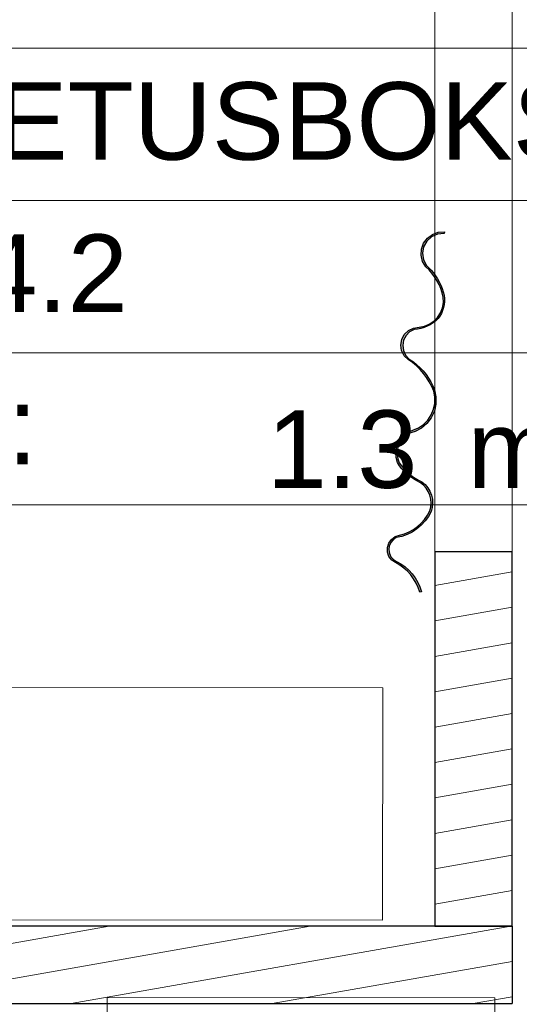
# Model space of a CAD drawing. Header units: millimetres. Extents: x -63554 to 200, y -19084 to 40052.
# Tile 34 of 120: x -44558 to -43913, y -2911 to -1640. Entities that reach past the tile are written whole.
import ezdxf
from ezdxf.enums import TextEntityAlignment as Align

# ---------------------------------------------------------------- set-up
doc = ezdxf.new("R2010")
doc.units = ezdxf.units.MM
doc.header["$MEASUREMENT"] = 0
for name, color, linetype in [('014_Ruumi netopind', 7, 'Continuous'), ('New_014_Ruumi netopind', 7, 'Continuous'), ('New_1311_Vaheseinad', 7, 'Continuous'), ('New_Archicad Doors', 7, 'Continuous'), ('New_SA-mööbel', 7, 'Continuous')]:
    doc.layers.add(name, color=color, linetype=linetype)
for name, color, linetype, lineweight in [('Archicad Zone Stamps_Pen_No__1', 7, 'Continuous', 13), ('Archicad Zone Stamps_Pen_No__7', 7, 'Continuous', 35), ('New_1311_Vaheseinad_Pen_No__101', 252, 'Continuous', 13), ('New_1311_Vaheseinad_Pen_No__41', 7, 'Continuous', 25), ('New_Archicad Doors_Pen_No__101', 252, 'Continuous', 13), ('New_SA-mööbel_Pen_No__101', 252, 'Continuous', 13), ('New_SA-mööbel_Pen_No__41', 7, 'Continuous', 25)]:
    doc.layers.add(name, color=color, linetype=linetype, lineweight=lineweight)
doc.layers.add('New_SA-mööbel_Pen_No__93', color=7, linetype='Continuous', lineweight=13, true_color=0xa2a233)
doc.styles.add('GENERATED_STYLE_2', font='arial.ttf')
pattern_1 = [(10, (0, 0), (-7.81417, 44.316348), [])]

# ---------------------------------------------------------------- blocks, each defined once
blk = doc.blocks.new('RIIETUSBOKS_114.2_38_1', base_point=(-44306.6, -1971.8))
at = {"layer": 'Archicad Zone Stamps_Pen_No__1', "color": 7, "linetype": 'Continuous', "lineweight": 13}
for p, q in [((-43767, -1677.1), (-44846.2, -1677.1)), ((-44846.2, -1677.1), (-44846.2, -2266.4)), ((-44846.2, -1677.1), (-43767, -1677.1)), ((-44846.2, -1873.6), (-44846.2, -1677.1)), ((-43767, -2266.4), (-43767, -1677.1)), ((-43767, -1677.1), (-43767, -1873.6)), ((-43767, -1873.6), (-44846.2, -1873.6)), ((-44846.2, -1873.6), (-43767, -1873.6)), ((-44846.2, -2070), (-44846.2, -1873.6)), ((-43767, -1873.6), (-43767, -2070)), ((-43767, -2070), (-44846.2, -2070)), ((-44846.2, -2070), (-43767, -2070)), ((-44846.2, -2266.4), (-44846.2, -2070)), ((-43767, -2070), (-43767, -2266.4)), ((-44846.2, -2266.4), (-43767, -2266.4)), ((-43767, -2266.4), (-44846.2, -2266.4))]:
    blk.add_line(p, q, dxfattribs=at)
at = {"layer": 'Archicad Zone Stamps_Pen_No__7', "color": 7, "lineweight": 35, "insert": (-44238.9, -2115.2), "char_height": 100, "attachment_point": 1, "style": 'GENERATED_STYLE_2'}
blk.add_mtext('\\A1;{\\pql;\\pt0,350;\\fArial|b0|i0|c0|p0;\\W1.000000;1.3\\fArial|b0|i0|c0|p0;\\W1.000000;\\A1{\\H.66x;\\S^  ;}\\fArial|b0|i0|c0|p0;\\W1.000000; m\\fArial|b0|i0|c0|p0;\\W1.000000;\\A1{\\H.66x;\\S2^  ;}}', dxfattribs=at)
at = {"layer": 'Archicad Zone Stamps_Pen_No__7', "color": 7, "lineweight": 35, "style": 'GENERATED_STYLE_2'}
for tag, p in [('DUMMY_861', (-43845.6, -1696.8)), ('ROOM_NAME', (-44767.7, -1720.9)), ('DUMMY_862', (-43845.6, -1893.2)), ('ROOM_NUMBER', (-44767.7, -1917.3)), ('ceilingCode', (-44767.7, -2113.8))]:
    blk.add_attdef(tag, text='', height=100, dxfattribs=at).set_placement(p, align=Align.TOP_LEFT)
blk = doc.blocks.new('RIIETUSBOKS_114.3_39_1', base_point=(-44638.5, -1053.6))
at = {"layer": 'Archicad Zone Stamps_Pen_No__1', "color": 7, "linetype": 'Continuous', "lineweight": 13}
for p, q in [((-44098.9, -759), (-45178.1, -759)), ((-45178.1, -759), (-45178.1, -1348.3)), ((-45178.1, -759), (-44098.9, -759)), ((-45178.1, -955.4), (-45178.1, -759)), ((-44098.9, -1348.3), (-44098.9, -759)), ((-44098.9, -759), (-44098.9, -955.4)), ((-44098.9, -955.4), (-45178.1, -955.4)), ((-45178.1, -955.4), (-44098.9, -955.4)), ((-45178.1, -1151.8), (-45178.1, -955.4)), ((-44098.9, -955.4), (-44098.9, -1151.8)), ((-44098.9, -1151.8), (-45178.1, -1151.8)), ((-45178.1, -1151.8), (-44098.9, -1151.8)), ((-45178.1, -1348.3), (-45178.1, -1151.8)), ((-44098.9, -1151.8), (-44098.9, -1348.3)), ((-45178.1, -1348.3), (-44098.9, -1348.3)), ((-44098.9, -1348.3), (-45178.1, -1348.3))]:
    blk.add_line(p, q, dxfattribs=at)
at = {"layer": 'Archicad Zone Stamps_Pen_No__7', "color": 7, "lineweight": 35, "insert": (-44570.8, -1197.1), "char_height": 100, "attachment_point": 1, "style": 'GENERATED_STYLE_2'}
blk.add_mtext('\\A1;{\\pql;\\pt0,350;\\fArial|b0|i0|c0|p0;\\W1.000000;1.4\\fArial|b0|i0|c0|p0;\\W1.000000;\\A1{\\H.66x;\\S^  ;}\\fArial|b0|i0|c0|p0;\\W1.000000; m\\fArial|b0|i0|c0|p0;\\W1.000000;\\A1{\\H.66x;\\S2^  ;}}', dxfattribs=at)
at = {"layer": 'Archicad Zone Stamps_Pen_No__7', "color": 7, "lineweight": 35, "style": 'GENERATED_STYLE_2'}
for tag, p in [('DUMMY_861', (-44177.4, -778.6)), ('ROOM_NAME', (-45099.5, -802.8)), ('DUMMY_862', (-44177.4, -975)), ('ROOM_NUMBER', (-45099.5, -999.2)), ('ceilingCode', (-45099.5, -1195.6))]:
    blk.add_attdef(tag, text='', height=100, dxfattribs=at).set_placement(p, align=Align.TOP_LEFT)
blk = doc.blocks.new('Wall_186_1', base_point=(-45122.4, -2910))
at = {"layer": 'New_1311_Vaheseinad_Pen_No__101', "linetype": 'Continuous', "lineweight": 13}
h = blk.add_hatch(dxfattribs=at)
h.set_pattern_fill('WOOD_0001', color=252, style=0, pattern_type=2)
h.set_pattern_definition(pattern_1)
h.paths.add_polyline_path([(-45022.4, -2910), (-43922.4, -2910), (-43922.4, -2810), (-45022.4, -2810)])
at = {"layer": 'New_1311_Vaheseinad_Pen_No__41', "color": 7, "linetype": 'Continuous', "lineweight": 25, "flags": 128}
for points in [[(-43922.4, -2810), (-45022.4, -2810)], [(-43922.4, -2810), (-43922.4, -2910)], [(-45022.4, -2910), (-43922.4, -2910)]]:
    blk.add_lwpolyline(points, dxfattribs=at)
blk = doc.blocks.new('Simple Door Opening[54]_1')
at = {"layer": 'New_Archicad Doors_Pen_No__101', "color": 252, "linetype": 'Continuous', "lineweight": 13}
for p, q in [((-44022.4, -1576.7), (-43922.4, -1576.7)), ((-44022.4, -2326.7), (-43922.4, -2326.7))]:
    blk.add_line(p, q, dxfattribs=at)
blk = doc.blocks.new('Wall_187_1', base_point=(-43922.4, -2810))
at = {"layer": 'New_1311_Vaheseinad_Pen_No__101', "linetype": 'Continuous', "lineweight": 13}
h = blk.add_hatch(dxfattribs=at)
h.set_pattern_fill('WOOD_0001', color=252, style=0, pattern_type=2)
h.set_pattern_definition(pattern_1)
h.paths.add_polyline_path([(-44022.4, -2810), (-43922.4, -2810), (-43922.4, -2326.7), (-44022.4, -2326.7)])
at = {"layer": 'New_1311_Vaheseinad_Pen_No__41', "color": 7, "linetype": 'Continuous', "lineweight": 25}
blk.add_line((-44022.4, -2326.7), (-43922.4, -2326.7), dxfattribs=at)
at = {"layer": 'New_1311_Vaheseinad_Pen_No__41', "color": 7, "linetype": 'Continuous', "lineweight": 25, "flags": 128}
for points in [[(-44022.4, -2326.7), (-44022.4, -2810)], [(-43922.4, -2810), (-43922.4, -2326.7)], [(-44022.4, -2810), (-43922.4, -2810)]]:
    blk.add_lwpolyline(points, dxfattribs=at)
at = {"layer": 'New_Archicad Doors', "color": 252, "linetype": 'Continuous', "lineweight": 13}
blk.add_blockref('Simple Door Opening[54]_1', (0, 0), dxfattribs=at)
blk = doc.blocks.new('Morph_2_1')
at = {"layer": 'New_SA-mööbel_Pen_No__93', "linetype": 'Continuous', "lineweight": 0, "true_color": 0x28280c}
blk.add_hatch(color=38, dxfattribs=at).paths.add_polyline_path([(-44081.7, -2315.6), (-44083.4, -2321.2), (-44083.4, -2327.2), (-44081.5, -2332.8), (-44077.9, -2337.5), (-44073.1, -2340.9), (-44067.5, -2344.1), (-44062.4, -2347.8), (-44057.6, -2352), (-44053.3, -2356.7), (-44049.6, -2361.8), (-44046.4, -2367.3), (-44043.8, -2373.1), (-44041.8, -2379.1), (-44039.6, -2378.4), (-44041.6, -2372.2), (-44044.3, -2366.3), (-44047.6, -2360.6), (-44051.4, -2355.4), (-44055.8, -2350.6), (-44060.7, -2346.3), (-44066, -2342.5), (-44071.7, -2339.4), (-44075.7, -2336.8), (-44078.9, -2333.2), (-44080.9, -2328.9), (-44081.7, -2324.1), (-44081.1, -2319.4), (-44079.2, -2315), (-44076.1, -2311.3), (-44072.2, -2308.6), (-44065, -2307.1), (-44058.1, -2304.6), (-44051.5, -2301.4), (-44045.4, -2297.3), (-44039.8, -2292.6), (-44034.9, -2287.1), (-44030.6, -2281.2), (-44027.1, -2274.7), (-44025.7, -2269.5), (-44025.1, -2264.2), (-44025.5, -2258.9), (-44026.6, -2253.7), (-44028.6, -2248.7), (-44031.4, -2244.2), (-44034.9, -2240.1), (-44039, -2236.7), (-44043.3, -2234.5), (-44047.5, -2232), (-44051.4, -2229.2), (-44055.2, -2226.2), (-44058.8, -2223), (-44062.2, -2219.5), (-44065.4, -2215.8), (-44068.3, -2212), (-44070.1, -2206.9), (-44071, -2201.5), (-44070.9, -2196.1), (-44069.7, -2190.8), (-44067.6, -2185.8), (-44064.6, -2181.2), (-44060.9, -2177.3), (-44056.4, -2174.2), (-44047.6, -2171.6), (-44039.4, -2167.2), (-44032.4, -2161.2), (-44026.8, -2153.8), (-44022.9, -2145.4), (-44020.9, -2136.3), (-44020.9, -2127.1), (-44022.8, -2118), (-44024.9, -2112.7), (-44027.4, -2107.5), (-44030.3, -2102.6), (-44033.5, -2097.9), (-44037.2, -2093.4), (-44041.1, -2089.3), (-44045.4, -2085.4), (-44049.9, -2081.9), (-44055.6, -2078.4), (-44060, -2073.3), (-44062.8, -2067.2), (-44063.6, -2060.5), (-44062.5, -2053.9), (-44059.4, -2047.9), (-44054.8, -2043.1), (-44048.9, -2039.8), (-44044.6, -2039.4), (-44040.3, -2038.7), (-44036.1, -2037.5), (-44032.1, -2035.9), (-44028.2, -2034), (-44024.5, -2031.6), (-44021.1, -2029), (-44017.9, -2026), (-44015.7, -2022.7), (-44013.8, -2019.2), (-44012.3, -2015.5), (-44011.1, -2011.7), (-44010.3, -2007.8), (-44009.9, -2003.9), (-44009.8, -1999.9), (-44010.2, -1995.9), (-44011.4, -1991.5), (-44012.9, -1987.1), (-44014.6, -1982.8), (-44016.6, -1978.7), (-44018.9, -1974.6), (-44021.4, -1970.7), (-44024.2, -1967), (-44027.1, -1963.5), (-44033.2, -1957.6), (-44037, -1950.1), (-44038.2, -1941.7), (-44036.7, -1933.4), (-44032.7, -1926), (-44026.5, -1920.3), (-44018.8, -1916.9), (-44010.4, -1916), (-44009.7, -1914), (-44017.8, -1914.5), (-44025.4, -1917.3), (-44031.8, -1922.1), (-44036.7, -1928.6), (-44039.4, -1936.2), (-44039.9, -1944.2), (-44038, -1952.1), (-44034, -1959.1), (-44029.8, -1963.1), (-44026, -1967.3), (-44022.6, -1971.9), (-44019.5, -1976.8), (-44016.8, -1981.8), (-44014.6, -1987.1), (-44012.8, -1992.6), (-44011.4, -1998.2), (-44011.2, -2005.1), (-44012.4, -2012), (-44015, -2018.5), (-44018.8, -2024.3), (-44023.6, -2029.3), (-44029.4, -2033.2), (-44035.8, -2035.9), (-44042.7, -2037.2), (-44049.9, -2038.2), (-44056.4, -2041.4), (-44061.7, -2046.4), (-44065, -2052.9), (-44066.2, -2060.1), (-44065.1, -2067.3), (-44061.8, -2073.8), (-44056.6, -2078.9), (-44051.2, -2082.8), (-44046.1, -2087.1), (-44041.4, -2091.7), (-44037, -2096.8), (-44033, -2102.1), (-44029.4, -2107.7), (-44026.3, -2113.6), (-44023.6, -2119.6), (-44022.2, -2127.4), (-44022.3, -2135.3), (-44023.9, -2143), (-44026.9, -2150.2), (-44031.3, -2156.8), (-44036.8, -2162.4), (-44043.3, -2166.8), (-44050.5, -2170), (-44056.5, -2172.5), (-44061.8, -2176.2), (-44066.3, -2180.9), (-44069.7, -2186.4), (-44071.8, -2192.5), (-44072.7, -2198.9), (-44072.2, -2205.4), (-44070.4, -2211.6), (-44067.7, -2215.8), (-44064.7, -2219.8), (-44061.3, -2223.5), (-44057.7, -2226.9), (-44053.8, -2230.1), (-44049.7, -2232.9), (-44045.4, -2235.5), (-44040.9, -2237.7), (-44036.9, -2240.9), (-44033.5, -2244.8), (-44030.8, -2249.1), (-44028.7, -2253.8), (-44027.5, -2258.9), (-44027.1, -2264), (-44027.5, -2269.1), (-44028.8, -2274.1), (-44031.9, -2279.8), (-44035.6, -2285.1), (-44039.8, -2290), (-44044.7, -2294.3), (-44049.9, -2298.1), (-44055.6, -2301.2), (-44061.6, -2303.6), (-44067.8, -2305.4), (-44073.5, -2307.2), (-44078.2, -2310.8)])
at = {"layer": 'New_SA-mööbel_Pen_No__41', "color": 7, "linetype": 'Continuous', "lineweight": 25, "flags": 128}
for points in [[(-44041.8, -2379.1), (-44043.8, -2373.1), (-44046.4, -2367.3), (-44049.6, -2361.8), (-44053.3, -2356.7), (-44057.6, -2352), (-44062.4, -2347.8), (-44067.5, -2344.1), (-44073.1, -2340.9), (-44077.9, -2337.5), (-44081.5, -2332.8), (-44083.4, -2327.2), (-44083.4, -2321.2), (-44081.7, -2315.6), (-44078.2, -2310.8), (-44073.5, -2307.2), (-44067.8, -2305.4), (-44061.6, -2303.6), (-44055.6, -2301.2), (-44049.9, -2298.1), (-44044.7, -2294.3), (-44039.8, -2290), (-44035.6, -2285.1), (-44031.9, -2279.8), (-44028.8, -2274.1), (-44027.5, -2269.1), (-44027.1, -2264), (-44027.5, -2258.9), (-44028.7, -2253.8), (-44030.8, -2249.1), (-44033.5, -2244.8), (-44036.9, -2240.9), (-44040.9, -2237.7), (-44045.4, -2235.5), (-44049.7, -2232.9), (-44053.8, -2230.1), (-44057.7, -2226.9), (-44061.3, -2223.5), (-44064.7, -2219.8), (-44067.7, -2215.8), (-44070.4, -2211.6), (-44072.2, -2205.4), (-44072.7, -2198.9), (-44071.8, -2192.5), (-44069.7, -2186.4), (-44066.3, -2180.9), (-44061.8, -2176.2), (-44056.5, -2172.5), (-44050.5, -2170), (-44043.3, -2166.8), (-44036.8, -2162.4), (-44031.3, -2156.8), (-44026.9, -2150.2), (-44023.9, -2143), (-44022.3, -2135.3), (-44022.2, -2127.4), (-44023.6, -2119.6), (-44026.3, -2113.6), (-44029.4, -2107.7), (-44033, -2102.1), (-44037, -2096.8), (-44041.4, -2091.7), (-44046.1, -2087.1), (-44051.2, -2082.8), (-44056.6, -2078.9), (-44061.8, -2073.8), (-44065.1, -2067.3), (-44066.2, -2060.1), (-44065, -2052.9), (-44061.7, -2046.4), (-44056.4, -2041.4), (-44049.9, -2038.2), (-44042.7, -2037.2), (-44035.8, -2035.9), (-44029.4, -2033.2), (-44023.6, -2029.3), (-44018.8, -2024.3), (-44015, -2018.5), (-44012.4, -2012), (-44011.2, -2005.1), (-44011.4, -1998.2), (-44012.8, -1992.6), (-44014.6, -1987.1), (-44016.8, -1981.8), (-44019.5, -1976.8), (-44022.6, -1971.9), (-44026, -1967.3), (-44029.8, -1963.1), (-44034, -1959.1), (-44038, -1952.1), (-44039.9, -1944.2), (-44039.4, -1936.2), (-44036.7, -1928.6), (-44031.8, -1922.1), (-44025.4, -1917.3), (-44017.8, -1914.5), (-44009.7, -1914)], [(-44010.4, -1916), (-44018.8, -1916.9), (-44026.5, -1920.3), (-44032.7, -1926), (-44036.7, -1933.4), (-44038.2, -1941.7), (-44037, -1950.1), (-44033.2, -1957.6), (-44027.1, -1963.5), (-44024.2, -1967), (-44021.4, -1970.7), (-44018.9, -1974.6), (-44016.6, -1978.7), (-44014.6, -1982.8), (-44012.9, -1987.1), (-44011.4, -1991.5), (-44010.2, -1995.9), (-44009.8, -1999.9), (-44009.9, -2003.9), (-44010.3, -2007.8), (-44011.1, -2011.7), (-44012.3, -2015.5), (-44013.8, -2019.2), (-44015.7, -2022.7), (-44017.9, -2026), (-44021.1, -2029), (-44024.5, -2031.6), (-44028.2, -2034), (-44032.1, -2035.9), (-44036.1, -2037.5), (-44040.3, -2038.7), (-44044.6, -2039.4), (-44048.9, -2039.8), (-44054.8, -2043.1), (-44059.4, -2047.9), (-44062.5, -2053.9), (-44063.6, -2060.5), (-44062.8, -2067.2), (-44060, -2073.3), (-44055.6, -2078.4), (-44049.9, -2081.9), (-44045.4, -2085.4), (-44041.1, -2089.3), (-44037.2, -2093.4), (-44033.5, -2097.9), (-44030.3, -2102.6), (-44027.4, -2107.5), (-44024.9, -2112.7), (-44022.8, -2118), (-44020.9, -2127.1), (-44020.9, -2136.3), (-44022.9, -2145.4), (-44026.8, -2153.8), (-44032.4, -2161.2), (-44039.4, -2167.2), (-44047.6, -2171.6), (-44056.4, -2174.2), (-44060.9, -2177.3), (-44064.6, -2181.2), (-44067.6, -2185.8), (-44069.7, -2190.8), (-44070.9, -2196.1), (-44071, -2201.5), (-44070.1, -2206.9), (-44068.3, -2212), (-44065.4, -2215.8), (-44062.2, -2219.5), (-44058.8, -2223), (-44055.2, -2226.2), (-44051.4, -2229.2), (-44047.5, -2232), (-44043.3, -2234.5), (-44039, -2236.7), (-44034.9, -2240.1), (-44031.4, -2244.2), (-44028.6, -2248.7), (-44026.6, -2253.7), (-44025.5, -2258.9), (-44025.1, -2264.2), (-44025.7, -2269.5), (-44027.1, -2274.7), (-44030.6, -2281.2), (-44034.9, -2287.1), (-44039.8, -2292.6), (-44045.4, -2297.3), (-44051.5, -2301.4), (-44058.1, -2304.6), (-44065, -2307.1), (-44072.2, -2308.6), (-44076.1, -2311.3), (-44079.2, -2315), (-44081.1, -2319.4), (-44081.7, -2324.1), (-44080.9, -2328.9), (-44078.9, -2333.2), (-44075.7, -2336.8), (-44071.7, -2339.4), (-44066, -2342.5), (-44060.7, -2346.3), (-44055.8, -2350.6), (-44051.4, -2355.4), (-44047.6, -2360.6), (-44044.3, -2366.3), (-44041.6, -2372.2), (-44039.6, -2378.4)], [(-44009.7, -1914), (-44010.4, -1916)], [(-44039.6, -2378.4), (-44041.8, -2379.1)]]:
    blk.add_lwpolyline(points, dxfattribs=at)
blk = doc.blocks.new('wallshelf(1)[181]_1', base_point=(-44444.9, -2902.1))
at = {"layer": 'New_SA-mööbel_Pen_No__101', "color": 252, "linetype": 'Continuous', "lineweight": 13}
for p, q in [((-44445.1, -3102.1), (-44444.9, -2902.1)), ((-44444.9, -2902.1), (-43944.9, -2902.4)), ((-43944.9, -2902.4), (-43945.1, -3102.4)), ((-43945.1, -3102.4), (-44445.1, -3102.1))]:
    blk.add_line(p, q, dxfattribs=at)
blk = doc.blocks.new('Rectangular Table 01 26[192]_1', base_point=(-44089.5, -2502.3))
at = {"layer": 'New_SA-mööbel_Pen_No__101', "color": 252, "linetype": 'Continuous', "lineweight": 13, "flags": 128}
blk.add_lwpolyline([(-44089.5, -2502.3), (-44889.5, -2501.8), (-44889.7, -2801.8), (-44089.7, -2802.3)], close=True, dxfattribs=at)

msp = doc.modelspace()

# ---------------------------------------------------------------- linework, layer by layer
at = {"layer": '014_Ruumi netopind', "color": 254, "linetype": 'Continuous', "lineweight": 0, "true_color": 0xfdf2d0, "flags": 128}
msp.add_lwpolyline([(-45022.4, -1560), (-45022.4, -2810), (-44022.4, -2810), (-44022.4, -1560)], close=True, dxfattribs=at)
at = {"layer": 'New_014_Ruumi netopind', "color": 254, "linetype": 'Continuous', "lineweight": 0, "true_color": 0xfdf2d0, "flags": 128}
msp.add_lwpolyline([(-41590, -6180), (-41540, -6180), (-41540, -470), (-41590, -470), (-41590, -110), (-43922.4, -110), (-43922.4, -2910), (-45122.4, -2910), (-45122.4, -110), (-46125, -110), (-47195, -110), (-47195, -565), (-47650, -565), (-47650, -6130.1), (-44590, -6130.1), (-44590, -6180), (-44290, -6180)], close=True, dxfattribs=at)

# ---------------------------------------------------------------- block references
at = {"layer": '014_Ruumi netopind', "color": 252, "linetype": 'Continuous', "lineweight": 13}
for name, p, values in [('RIIETUSBOKS_114.3_39_1', (-44638.5, -1053.6), {'ROOM_NAME': 'RIIETUSBOKS', 'ROOM_NUMBER': '114.3', 'ceilingCode': 'CA: '}), ('RIIETUSBOKS_114.2_38_1', (-44306.6, -1971.8), {'ROOM_NAME': 'RIIETUSBOKS', 'ROOM_NUMBER': '114.2', 'ceilingCode': 'CA: '})]:
    msp.add_blockref(name, p, dxfattribs=at).add_auto_attribs(values)
at = {"layer": 'New_1311_Vaheseinad', "color": 7, "lineweight": 25}
for name, p in [('Wall_187_1', (-43922.4, -2810)), ('Wall_186_1', (-45122.4, -2910))]:
    msp.add_blockref(name, p, dxfattribs=at)
at = {"layer": 'New_SA-mööbel', "linetype": 'Continuous', "lineweight": 0}
msp.add_blockref('Morph_2_1', (0, 0), dxfattribs=at)
at = {"layer": 'New_SA-mööbel', "color": 252, "linetype": 'Continuous', "lineweight": 13}
for name, p in [('Rectangular Table 01 26[192]_1', (-44089.5, -2502.3)), ('wallshelf(1)[181]_1', (-44444.9, -2902.1))]:
    msp.add_blockref(name, p, dxfattribs=at)

doc.saveas('drawing.dxf')
